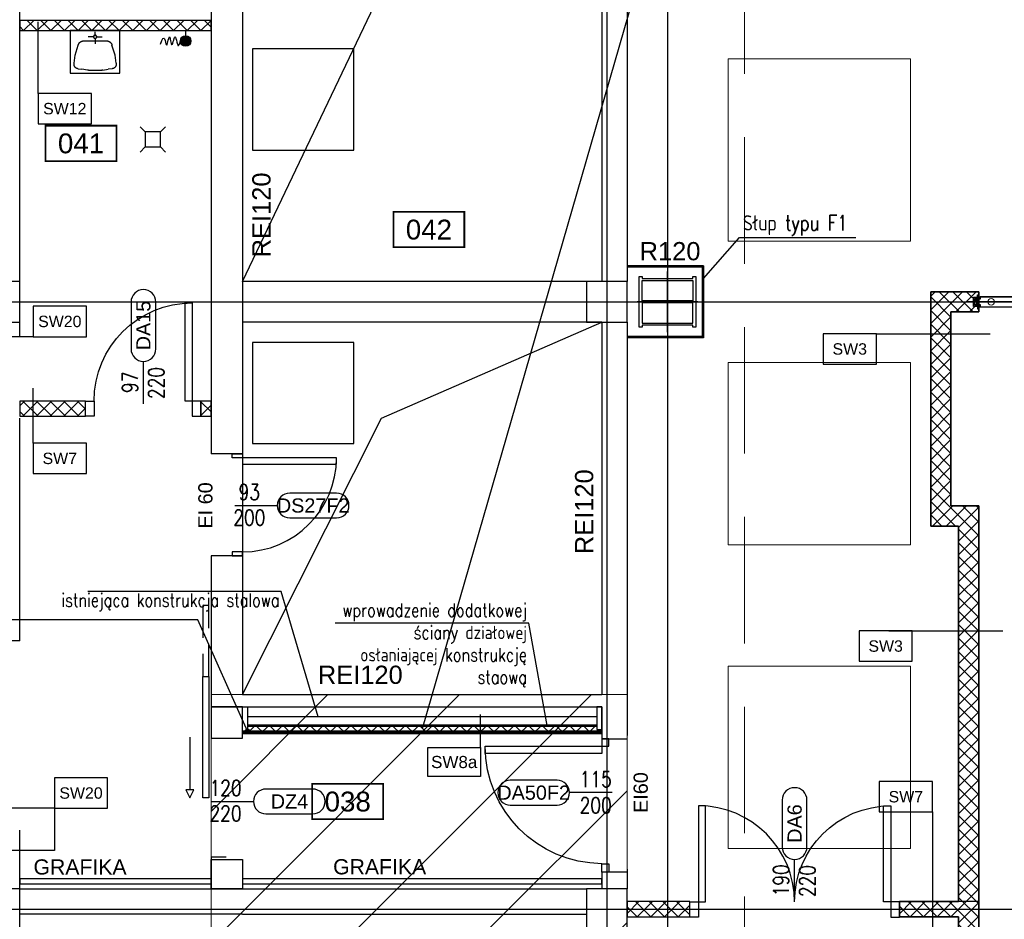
# Model space of a CAD drawing. Header units: centimetres. Extents: x -228435 to 111511, y -89367 to 428125.
# Tile 37 of 216: x -64940 to -55213, y 58901 to 67787. Entities that reach past the tile are written whole.
import ezdxf
from ezdxf.enums import TextEntityAlignment as Align

# ---------------------------------------------------------------- set-up
doc = ezdxf.new("R2010")
doc.units = ezdxf.units.CM
doc.header["$LTSCALE"] = 50
for name, pattern in [('0_II 10 sal$0$HIDDEN', [9.525, 6.35, -3.175]), ('Balustrady$0$DASHED', [0.75, 0.5, -0.25]), ('DASHDOT', [25.4, 12.7, -6.35, 0, -6.35]), ('DASHDOT2', [12.7, 6.35, -3.175, 0, -3.175]), ('DIN_STRICHPUNKT', [10.7, 5, -2.5, 0.7, -2.5]), ('HIDDEN', [9.525, 6.35, -3.175]), ('HIDDENX2', [19.05, 12.7, -6.35]), ('Poziom 0_część A$0$XREF1$0$AUSGEZOGEN', [1, 1, 0])]:
    doc.linetypes.add(name, pattern=pattern)
doc.layers.get('0').update_dxf_attribs({"color": 8})
for name, color, linetype in [('0_II 10 sal$0$ARCH_ŚCIANY_PRZESUWNE', 8, 'Continuous'), ('ACHSEN', 8, 'DIN_STRICHPUNKT'), ('ARCH_GK', 8, 'Continuous'), ('ARCH_INFO_AREA_ETYKIETY_200', 8, 'Continuous'), ('ARCH_INFO_ETYK_DRZWI', 8, 'Continuous'), ('ARCH_INFO_ODPORNOŚĆ OGNIOWA', 8, 'Continuous'), ('ARCH_INFO_OPISY', 8, 'Continuous'), ('ARCH_INFO_OPISY_PRZEGRODY', 8, 'Continuous'), ('ARCH_INFO_OSIE_IST', 8, 'DASHDOT2'), ('ARCH_MUROWANE_IST', 8, 'Continuous'), ('ARCH_OTWORY_WENTYLACJA_IST', 8, 'Continuous'), ('ARCH_PROFILE', 8, 'Continuous'), ('ARCH_STAL_IST', 8, 'Continuous'), ('ARCH_SZYNY', 8, 'Continuous'), ('ARCH_WIDOK_IST', 8, 'Continuous'), ('ARCH_WYPOSAŻENIE_INNE', 8, 'Continuous'), ('ARCH_WYPOSAŻENIE_SANITARNE', 8, 'Continuous'), ('ARCH_ŚCIANY_PRZESUWNE', 8, 'Continuous'), ('ARCH_ŚLUSARKA_DRZWI', 8, 'Continuous'), ('ARCH_ŻELBET_IST', 8, 'Continuous'), ('HUFCOR', 8, 'Continuous'), ('Kondygnacja +0$0$ARCH_GK', 8, 'Continuous'), ('Kondygnacja +0$0$ARCH_ŚCIANY_PRZESUWNE', 8, 'Continuous'), ('Kondygnacja +0$0$ARCH_ŚLUSARKA_DRZWI', 8, 'Continuous'), ('Kondygnacja -1$0$ARCH_INFO_OPISY_PRZEGRODY', 8, 'Continuous'), ('KÖRPERKANTE', 8, 'Continuous'), ('Osie rzutów$0$ARCH_INFO_OSIE_OPISY_IST', 8, 'Continuous'), ('PANELE', 8, 'Continuous'), ('tabela', 8, 'Continuous'), ('VOLL', 8, 'Continuous')]:
    doc.layers.add(name, color=color, linetype=linetype)
for name, color, linetype, lineweight in [('ARCH_SUFITY_PODWIESZANE', 8, 'HIDDENX2', 9), ('ARCH_WIDOK', 8, 'Continuous', 13), ('Wymiary', 8, 'Continuous', 15)]:
    doc.layers.add(name, color=color, linetype=linetype, lineweight=lineweight)
doc.layers.get('HUFCOR').off()
doc.styles.add('Arial', font='ARIAL.TTF')
doc.styles.add('Dach$0$ROMANS-50-CM', font='romans.shx', dxfattribs={"width": 0.8, "height": 10})
doc.styles.add('Kondygnacja -1$0$Arial', font='ARIAL.TTF')
doc.styles.add('Romans', font='Romans.shx')
doc.styles.add('ROMANS-50-CM', font='romans.shx', dxfattribs={"width": 0.8, "height": 10})
doc.linetypes.add('SZYNA_LINE', pattern='A,12.7,-7.75,["SZYNA",Standard,S=2.54,R=0,X=-5.95,Y=-1.27],-7.75', length=28.2)
doc.dimstyles.new('ISO-25', dxfattribs={"dimtxt": 2.5, "dimasz": 2.5, "dimexe": 1.25, "dimexo": 0.625, "dimtad": 1, "dimtxsty": 'Standard', "dimcen": 2.5, "dimadec": 0, "dimazin": 0, "dimtfac": 1, "dimtmove": 0, "dimatfit": 3, "dimfxl": 0, "dimarcsym": 0})
pattern_1 = [(45, (-121140, -45000), (-67.35192, 67.35192), []), (135, (-121140, -45000), (-67.35192, -67.35192), [])]

# ---------------------------------------------------------------- blocks, each defined once
blk = doc.blocks.new('SU Lampy kwadratowe +0')
at = {"layer": 'ARCH_SUFITY_PODWIESZANE', "ltscale": 2.5}
for points in [[(6320, 11240), (6500, 11240), (6500, 11060), (6320, 11060)], [(6320, 10940), (6500, 10940), (6500, 10760), (6320, 10760)], [(6320, 10640), (6500, 10640), (6500, 10460), (6320, 10460)]]:
    blk.add_lwpolyline(points, close=True, dxfattribs=at)
blk = doc.blocks.new('T-drzwi_lewe-200')
at = {"layer": 'ARCH_INFO_ETYK_DRZWI'}
blk.add_line((0, 0), (-60, 0), dxfattribs=at)
blk.add_lwpolyline([(-77.5, 17.5), (-143.7, 17.5, 1), (-143.7, -17.5), (-77.5, -17.5, 1)], format="xyb", close=True, dxfattribs=at)
at = {"layer": 'ARCH_INFO_ETYK_DRZWI', "style": 'Arial'}
blk.add_attdef('ADS_DRZWI:ODPORNOŚĆ_OGNIOWA', text='', height=20, rotation=90, dxfattribs=at).set_placement((56.4, 0.1), align=Align.BOTTOM_CENTER)
at = {"layer": 'ARCH_INFO_ETYK_DRZWI', "style": 'Romans', "width": 0.8}
for tag, p in [('ADS_DRZWI:SZEROKOŚĆ', (-23, 7.9)), ('ADS_DRZWI:WYSOKOŚĆ', (-23, -29))]:
    blk.add_attdef(tag, text='', height=22, dxfattribs=at).set_placement(p, align=Align.CENTER)
at = {"layer": 'ARCH_INFO_ETYK_DRZWI', "style": 'Arial'}
blk.add_attdef('ADS_DRZWI:SYMBOL', text='', height=20, dxfattribs=at).set_placement((-110.6, 0), align=Align.MIDDLE)
blk = doc.blocks.new('T-drzwi_góra-200')
at = {"layer": 'ARCH_INFO_ETYK_DRZWI'}
blk.add_line((0, 0), (0, 60), dxfattribs=at)
blk.add_lwpolyline([(-17.5, 143.7), (-17.5, 77.5, 1), (17.5, 77.5), (17.5, 143.7, 1)], format="xyb", close=True, dxfattribs=at)
at = {"layer": 'ARCH_INFO_ETYK_DRZWI', "style": 'Arial'}
blk.add_attdef('ADS_DRZWI:SYMBOL', text='', height=20, rotation=90, dxfattribs=at).set_placement((0, 110.6), align=Align.MIDDLE)
at = {"layer": 'ARCH_INFO_ETYK_DRZWI', "style": 'Romans', "width": 0.8}
for tag, p in [('ADS_DRZWI:SZEROKOŚĆ', (-8, 30.5)), ('ADS_DRZWI:WYSOKOŚĆ', (29, 29.5))]:
    blk.add_attdef(tag, text='', height=22, rotation=90, dxfattribs=at).set_placement(p, align=Align.CENTER)
at = {"layer": 'ARCH_INFO_ETYK_DRZWI', "color": 1, "style": 'Arial'}
blk.add_attdef('ADS_DRZWI:ODPORNOŚĆ_OGNIOWA', text='', height=22, dxfattribs=at).set_placement((-0.1, -45.8), align=Align.BOTTOM_CENTER)
blk = doc.blocks.new('T-drzwi_prawe-200')
at = {"layer": 'ARCH_INFO_ETYK_DRZWI'}
blk.add_line((0, 0), (60, 0), dxfattribs=at)
blk.add_lwpolyline([(143.7, 17.5), (77.5, 17.5, 1), (77.5, -17.5), (143.7, -17.5, 1)], format="xyb", close=True, dxfattribs=at)
at = {"layer": 'ARCH_INFO_ETYK_DRZWI', "color": 1, "style": 'Arial'}
blk.add_attdef('ADS_DRZWI:ODPORNOŚĆ_OGNIOWA', text='', height=20, rotation=90, dxfattribs=at).set_placement((-25.5, 0.1), align=Align.BOTTOM_CENTER)
at = {"layer": 'ARCH_INFO_ETYK_DRZWI', "style": 'Romans', "width": 0.8}
for tag, p in [('ADS_DRZWI:SZEROKOŚĆ', (20.5, 8)), ('ADS_DRZWI:WYSOKOŚĆ', (20.5, -28))]:
    blk.add_attdef(tag, text='', height=22, dxfattribs=at).set_placement(p, align=Align.CENTER)
at = {"layer": 'ARCH_INFO_ETYK_DRZWI', "style": 'Arial'}
blk.add_attdef('ADS_DRZWI:SYMBOL', text='', height=20, dxfattribs=at).set_placement((110.7, 0), align=Align.MIDDLE)
blk = doc.blocks.new('Poziom 0_część A$0$umywalka ist')
at = {"linetype": 'Poziom 0_część A$0$XREF1$0$AUSGEZOGEN'}
for p, q in [((0, 30.46), (0, 33.96)), ((9.36, 26.52), (-9.36, 26.52)), ((-1.34, 29.9), (-5.75, 29.9)), ((0, 28.56), (0, 24.15)), ((1.34, 29.9), (5.75, 29.9)), ((-16.38, 14.73), (-13.86, 23.08)), ((16.38, 14.73), (13.86, 23.08)), ((-17.24, 8.27), (-16.38, 14.73)), ((17.24, 8.27), (16.38, 14.73)), ((-14.06, 3.58), (-10.82, 3.21)), ((-6.33, 2.37), (-10.82, 3.21)), ((6.33, 2.37), (10.82, 3.21)), ((14.06, 3.58), (10.82, 3.21))]:
    blk.add_line(p, q, dxfattribs=at)
blk.add_lwpolyline([(20.42, 35), (20.42, 0), (-20.42, 0), (-20.42, 35)], close=True)
blk.add_circle((0, 29.9), 1.34, dxfattribs=at)
for centre, radius, start, end in [((-9.36, 21.86), 4.67, 90, 164.79755), ((9.36, 21.86), 4.67, 15.20236, 89.99992), ((-13.63, 7.29), 3.73, 164.79761, 263.50739), ((13.63, 7.29), 3.73, 276.49252, 15.2023), ((0, 58.01), 56, 263.50736, 276.49237)]:
    blk.add_arc(centre, radius, start, end, dxfattribs=at)
blk = doc.blocks.new('Poziom 0_część B$0$złączka')
at = {"ltscale": 100}
h = blk.add_hatch(color=256, dxfattribs=at)
edge = h.paths.add_edge_path()
edge.add_arc((10.13, 0), 5.2, 0, 360)
for p, q in [((0, 6.5), (0, -6.5)), ((4.93, 0), (0, 0)), ((6.36, -10.07), (7.57, -9.64)), ((7.57, -9.64), (9.41, -9.21)), ((9.41, -9.21), (11.45, -8.74)), ((13.32, -6.15), (10.13, -5.2)), ((11.45, -8.74), (13.27, -8.23)), ((13.27, -8.23), (14.47, -7.64)), ((14.63, -6.95), (13.32, -6.15)), ((14.47, -7.64), (14.63, -6.95)), ((6.08, -10.51), (6.36, -10.07)), ((6.6, -10.96), (6.08, -10.51)), ((6.13, -16.13), (6.36, -15.82)), ((6.64, -16.47), (6.13, -16.13)), ((6.36, -15.82), (7.21, -15.51)), ((7.7, -11.42), (6.6, -10.96)), ((7.74, -16.82), (6.64, -16.47)), ((7.21, -15.51), (8.46, -15.21)), ((9.15, -11.88), (7.7, -11.42)), ((9.2, -17.18), (7.74, -16.82)), ((8.46, -15.21), (9.92, -14.91)), ((10.71, -12.33), (9.15, -11.88)), ((10.8, -17.55), (9.2, -17.18)), ((9.92, -14.91), (11.38, -14.6)), ((12.14, -12.77), (10.71, -12.33)), ((12.3, -17.93), (10.8, -17.55)), ((11.38, -14.6), (12.64, -14.28)), ((13.23, -13.18), (12.14, -12.77)), ((13.48, -18.32), (12.3, -17.93)), ((12.64, -14.28), (13.49, -13.94)), ((12.95, -19.51), (13.98, -19.11)), ((13.73, -13.58), (13.23, -13.18)), ((14.12, -18.71), (13.48, -18.32)), ((13.49, -13.94), (13.73, -13.58)), ((13.98, -19.11), (14.12, -18.71)), ((7.3, -21.72), (8.09, -21.01)), ((7.63, -22.57), (7.3, -21.72)), ((9.51, -23.61), (7.63, -22.57)), ((8.09, -21.01), (9.58, -20.43)), ((13.36, -24.87), (9.51, -23.61)), ((9.58, -20.43), (11.34, -19.94)), ((11.34, -19.94), (12.95, -19.51))]:
    blk.add_line(p, q, dxfattribs=at)
blk.add_circle((10.13, 0), 5.2, dxfattribs=at)
blk = doc.blocks.new('Poziom 0_część B$0$WPUST PODŁOGOWY')
for points in [[(-12.5, 12.5), (-7.5, 7.5)], [(12.5, 12.5), (7.5, 7.5)], [(-7.5, -7.5), (-12.5, -12.5)], [(7.5, -7.5), (12.5, -12.5)]]:
    blk.add_lwpolyline(points)
blk.add_lwpolyline([(-7.5, 7.5), (7.5, 7.5), (7.5, -7.5), (-7.5, -7.5)], close=True)
blk = doc.blocks.new('A$C50B549AF')
at = {"layer": 'ARCH_SZYNY', "linetype": 'SZYNA_LINE', "ltscale": 2.5}
blk.add_line((313.73, 6000.4, 630), (1175.99, 6000.4, 630), dxfattribs=at)
blk = doc.blocks.new('*U520')
at = {"layer": 'PANELE'}
for points in [[(0, 0), (0, -21), (-14, -21)], [(0, 0), (1240, 0)], [(1240, 0), (1240, -21), (1226, -21)], [(-14, -76), (0, -76), (0, -97)], [(0, -97), (1240, -97)], [(1226, -76), (1240, -76), (1240, -97)]]:
    blk.add_lwpolyline(points, dxfattribs=at)
for centre in [(23.5, -48.5), (1263.5, -48.5)]:
    blk.add_arc(centre, 46.5, 143.75628, 216.24372, dxfattribs=at)
at = {"layer": 'Wymiary'}
for centre in [(110, -48.5), (1130, -48.5)]:
    blk.add_circle(centre, 32, dxfattribs=at)
blk = doc.blocks.new('etykieta_numer')
at = {"color": 0, "linetype": 'ByBlock', "const_width": 2.44}
blk.add_lwpolyline([(-50, -50), (-50, 0), (50, 0), (50, -50)], close=True, dxfattribs=at)
at = {"color": 0, "linetype": 'ByBlock', "style": 'Arial'}
blk.add_attdef('AECAREA:NUMBER', text='', height=28, dxfattribs=at).set_placement((0, -25), align=Align.MIDDLE)
blk = doc.blocks.new('VERT-NEU')
at = {"layer": 'KÖRPERKANTE'}
for p, q in [((-24.5, 48.4), (-36.3, 48.4)), ((-36.3, 48.4), (-36.3, 46.1)), ((-33.5, 46.1), (-36.3, 46.1)), ((-36.3, 31), (-33.5, 31)), ((-36.3, 28.6), (-36.3, 31)), ((-20.8, 28.6), (-36.3, 28.6)), ((-33.5, 31), (-33.5, 46.1)), ((-30.3, 46), (-30.3, 33)), ((-24.5, 46), (-30.3, 46)), ((-30.3, 33), (-6.4, 33)), ((-23.3, 47.2), (-23.3, 47.2)), ((-13.1, 20.8), (-20.8, 28.6)), ((-14.2, 25.2), (-11.4, 22.4)), ((-8.6, 28.6), (-12.8, 28.6)), ((-11.4, 20.8), (-11.5, 20.8)), ((-8.1, 19.5), (-8.1, 28.1)), ((0, 25.5), (-6.4, 33)), ((-6.1, 19.5), (-6.1, 25.8)), ((-5.3, 26.1), (-3.2, 24)), ((-3.2, 24), (-3.2, 0)), ((-3.2, -24), (-3.2, 0)), ((7, 25.5), (0, 25.5)), ((0, 23.2), (0, 0)), ((0, 23.2), (5.5, 23.2)), ((0, -23.2), (0, 0)), ((5.5, 20.9), (5.5, 23.2)), ((7.8, 20.9), (5.5, 20.9)), ((7.8, 24.8), (7.8, 20.9)), ((-20.8, -28.6), (-36.3, -28.6)), ((-36.3, -28.6), (-36.3, -31)), ((-36.3, -31), (-33.5, -31)), ((-36.3, -46.1), (-36.3, -48.4)), ((-33.5, -46.1), (-36.3, -46.1)), ((-24.5, -48.4), (-36.3, -48.4)), ((-33.5, -31), (-33.5, -46.1)), ((-30.3, -33), (-6.4, -33)), ((-30.3, -46), (-30.3, -33)), ((-24.5, -46), (-30.3, -46)), ((-23.3, -47.2), (-23.3, -47.2)), ((-13.1, -20.8), (-20.8, -28.6)), ((-14.2, -25.2), (-11.4, -22.4)), ((-8.6, -28.6), (-12.8, -28.6)), ((-8.1, -19.5), (-8.1, -28.1)), ((-6.4, -33), (0, -25.5)), ((-6.1, -19.5), (-6.1, -25.8)), ((-5.3, -26.1), (-3.2, -24)), ((0, -23.2), (5.5, -23.2)), ((7, -25.5), (0, -25.5)), ((7.8, -20.9), (5.5, -20.9)), ((5.5, -20.9), (5.5, -23.2)), ((7.8, -24.8), (7.8, -20.9))]:
    blk.add_line(p, q, dxfattribs=at)
at = {"layer": 'KÖRPERKANTE', "linetype": 'ByBlock'}
for p, q in [((2, -23.2), (3.1, -23.2)), ((2, -25.5), (3.1, -25.5))]:
    blk.add_line(p, q, dxfattribs=at)
at = {"layer": 'KÖRPERKANTE'}
for centre, radius, start, end in [((-24.5, 47.2), 1.2, 360, 90), ((-24.5, 47.2), 1.2, 270, 360), ((-12.8, 26.6), 2, 90, 225), ((-12.3, 21.6), 1.12, 225, 315), ((-12.2, 21.6), 1.12, 315, 45), ((-8.6, 28.1), 0.5, 360, 90), ((-7.1, 19.5), 1, 180, 360), ((-5.6, 25.8), 0.5, 45, 180), ((7, 24.8), 0.762, 0, 90), ((-24.5, -47.2), 1.2, 0, 90), ((-24.5, -47.2), 1.2, 270, 0), ((-12.8, -26.6), 2, 135, 270), ((-12.3, -21.6), 1.12, 45, 135), ((-12.2, -21.6), 1.12, 315, 45), ((-8.6, -28.1), 0.5, 270, 0), ((-7.1, -19.5), 1, 0, 180), ((-5.6, -25.8), 0.5, 180, 315), ((7, -24.8), 0.762, 270, 0)]:
    blk.add_arc(centre, radius, start, end, dxfattribs=at)
blk = doc.blocks.new('hufcor detal 1')
at = {"layer": 'VOLL'}
h = blk.add_hatch(color=256, dxfattribs=at)
h.paths.add_polyline_path([(-5.8, -6.1), (-5.8, -3.2, 0.427595), (-6.4, -2.6, 0.427595), (-7, -3.2), (-7, -6.4), (-5.5, -10.4, -0.519458), (-5.6, -10.6), (-6.5, -10.6, 0.414214), (-7, -11.1), (-7, -16.5), (-5.9, -16.5), (-5.9, -11.5), (-4.7, -11.5), (-4.7, -12.6), (-4.1, -12.6), (-4.1, -10.9)])
h.paths.add_polyline_path([(-5.9, -16.5), (-7, -16.5), (-7, -21.9, 0.414214), (-6.5, -22.4), (-5.6, -22.4, -0.519458), (-5.5, -22.6), (-7, -26.6), (-7, -29.8, 0.427595), (-6.4, -30.4, 0.427595), (-5.8, -29.8), (-5.8, -26.9), (-4.1, -22.1), (-4.1, -20.4), (-4.7, -20.4), (-4.7, -21.5), (-5.9, -21.5)])
at = {"layer": 'ACHSEN', "ltscale": 5}
blk.add_line((261.6, -16.5), (-60.4, -16.5), dxfattribs=at)
at = {"layer": 'ARCH_GK', "linetype": 'Continuous', "lineweight": -3}
blk.add_line((0, 0), (-6.2, 0), dxfattribs=at)
for points in [[(-10, 0), (0, 0)], [(-6.2, 17.9), (-3.7, 17.9), (-3.3, 19.6), (-3.1, 17.9)], [(-6.2, 0), (-6.2, 17.9)], [(0, 17.9), (-2.5, 17.9), (-2.8, 16.1), (-3.1, 17.9)], [(0, 0), (0, 17.9)], [(-6.2, -33), (-6.2, -50.9)], [(0, -33), (0, -50.9)], [(-6.2, -50.9), (-3.7, -50.9), (-3.3, -52.6), (-3.1, -50.9)], [(0, -50.9), (-2.5, -50.9), (-2.8, -49.1), (-3.1, -50.9)]]:
    blk.add_lwpolyline(points, dxfattribs=at)
at = {"layer": 'KÖRPERKANTE'}
for p, q in [((-7, -3.2), (-7, -6.4)), ((-5.5, -10.4), (-7, -6.4)), ((-7, -11.1), (-7, -21.9)), ((-7, -26.6), (-5.5, -22.6)), ((-7, -29.8), (-7, -26.6)), ((-6.5, -10.6), (-5.6, -10.6)), ((-6.5, -22.4), (-5.6, -22.4)), ((-6.4, -2.6), (-6.4, -2.6)), ((-6.4, -30.4), (-6.4, -30.4)), ((-5.9, -11.5), (-5.9, -21.5)), ((-4.7, -11.5), (-5.9, -11.5)), ((-5.9, -21.5), (-4.7, -21.5)), ((-5.8, -3.2), (-5.8, -6.1)), ((-5.8, -6.1), (-4.1, -10.9)), ((-4.1, -22.1), (-5.8, -26.9)), ((-5.8, -29.8), (-5.8, -26.9)), ((-4.7, -12.6), (-4.7, -11.5)), ((-4.1, -12.6), (-4.7, -12.6)), ((-4.1, -20.4), (-4.7, -20.4)), ((-4.7, -21.5), (-4.7, -20.4)), ((-4.1, -12.6), (-4.1, -10.9)), ((-4.1, -22.1), (-4.1, -20.4))]:
    blk.add_line(p, q, dxfattribs=at)
for centre, radius, start, end in [((-6.4, -3.2), 0.55, 90, 180), ((-6.5, -11.1), 0.55, 90, 180), ((-6.5, -21.9), 0.55, 180, 270), ((-6.4, -29.8), 0.55, 180, 270), ((-6.4, -3.2), 0.55, 0, 90), ((-6.4, -29.8), 0.55, 270, 0), ((-5.6, -10.5), 0.1, 270, 19.8), ((-5.6, -22.5), 0.1, 340.2, 90)]:
    blk.add_arc(centre, radius, start, end, dxfattribs=at)
at = {"layer": 'VOLL'}
for p, q in [((3.9, 6.5), (3.9, 0.5)), ((3.9, -39.5), (3.9, -33.5))]:
    blk.add_line(p, q, dxfattribs=at)
at = {"layer": 'VOLL', "xscale": -0.5, "yscale": 0.5000000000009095, "zscale": 0.5000000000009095}
blk.add_blockref('VERT-NEU', (-11.2, -16.5), dxfattribs=at)
blk = doc.blocks.new('Osie rzutów')
at = {"layer": 'ARCH_INFO_OSIE_IST', "ltscale": 10}
for p, q in [((6200, 12510), (6200, 4800)), ((6200, 12510), (6200, 4571.18)), ((6260, 12510), (6260, 4623.26)), ((6260, 10970), (6260, 11030)), ((4436.04, 11000), (13655, 11000)), ((6290, 11000), (6230, 11000)), ((4436.04, 10400), (13655, 10400))]:
    blk.add_line(p, q, dxfattribs=at)

msp = doc.modelspace()

# ---------------------------------------------------------------- hatches: boundary and pattern name
at = {"layer": 'ARCH_GK', "linetype": 'Continuous', "lineweight": -3}
h = msp.add_hatch(dxfattribs=at)
h.set_pattern_fill('ANSI37', color=256, scale=30, style=0)
h.set_pattern_definition([(45, (-121140, -45000), (-67.35192, 67.35192), []), (135, (-121140, -45000), (-67.35192, -67.35192), [])])
h.paths.add_polyline_path([(-63050, 67680), (-63050, 67780), (-64940, 67780), (-64940, 67680)], flags=0)
h = msp.add_hatch(dxfattribs=at)
h.set_pattern_fill('ANSI37', color=256, scale=30, style=0)
h.set_pattern_definition(pattern_1)
h.paths.add_polyline_path([(-55665, 54650), (-55465, 54650), (-55465, 62985), (-55740, 62985), (-55740, 64900), (-55465, 64900), (-55465, 65100), (-55940, 65100), (-55940, 62785), (-55665, 62785), (-55665, 59075), (-56250, 59075), (-56250, 58925), (-55665, 58925)])
h.paths.add_polyline_path([(-55465, 53500), (-55665, 53500), (-55665, 52500), (-55465, 52500)])
h.paths.add_polyline_path([(-55665, 42650), (-55465, 42650), (-55465, 51350), (-55665, 51350)])
h.paths.add_polyline_path([(-55665, 40500), (-55465, 40500), (-55465, 41500), (-55665, 41500)])
h.paths.add_polyline_path([(-55665, 30650), (-55465, 30650), (-55465, 39350), (-55665, 39350)])
h.paths.add_polyline_path([(-55665, 28500), (-55465, 28500), (-55465, 29500), (-55665, 29500)])
h.paths.add_polyline_path([(-55465, 27350), (-55665, 27350), (-55665, 19215), (-55940, 19215), (-55940, 16900), (-55465, 16900), (-55465, 17100), (-55740, 17100), (-55740, 19015), (-55465, 19015)])
h = msp.add_hatch(dxfattribs=at)
h.set_pattern_fill('ANSI37', color=256, scale=30, style=0)
h.set_pattern_definition([(45, (-121140, -45030), (-67.35192, 67.35192), []), (135, (-121140, -45030), (-67.35192, -67.35192), [])])
h.paths.add_polyline_path([(-64940, 64020), (-64940, 63870), (-64290, 63870), (-64290, 64020)], flags=0)
h.paths.add_polyline_path([(-63150, 64020), (-63150, 63870), (-63050, 63870), (-63050, 64020)], flags=0)
h = msp.add_hatch(dxfattribs=at)
h.set_pattern_fill('ANSI37', color=256, scale=30, angle=-360, style=0)
h.set_pattern_definition([(45, (-121140, -44990), (-67.35192, 67.35192), []), (135, (-121140, -44990), (-67.35192, -67.35192), [])])
h.paths.add_polyline_path([(-62690, 60810), (-62690, 60755), (-62726.66667, 60755), (-62740, 60735), (-59190, 60735), (-59240, 60810)])
h = msp.add_hatch(dxfattribs=at)
h.set_pattern_fill('ANSI37', color=256, scale=30, style=0)
h.set_pattern_definition(pattern_1)
h.paths.add_polyline_path([(-58320, 59075), (-58540, 59075), (-58540, 59000), (-58320, 59000)])
h.paths.add_polyline_path([(-58320, 59000), (-58540, 59000), (-58540, 58925), (-58320, 58925)])
h.paths.add_polyline_path([(-58540, 59000), (-58940, 59000), (-58940, 58925), (-58540, 58925)])
h.paths.add_polyline_path([(-58540, 59075), (-58940, 59075), (-58940, 59000), (-58540, 59000)])
at = {"layer": 'ARCH_OTWORY_WENTYLACJA_IST'}
h = msp.add_hatch(color=256, dxfattribs=at)
edge = h.paths.add_edge_path()
edge.add_arc((-62690, 60760), 20, 0, 360)
h = msp.add_hatch(color=256, dxfattribs=at)
edge = h.paths.add_edge_path()
edge.add_arc((-62690, 60760), 20, 0, 360)
h = msp.add_hatch(color=256, dxfattribs=at)
edge = h.paths.add_edge_path()
edge.add_arc((-62690, 60760), 20, 0, 360)
h = msp.add_hatch(color=256, dxfattribs=at)
edge = h.paths.add_edge_path()
edge.add_arc((-62690, 60760), 20, 0, 360)
h = msp.add_hatch(color=256, dxfattribs=at)
edge = h.paths.add_edge_path()
edge.add_arc((-62690, 60760), 20, 0, 360)
h = msp.add_hatch(color=256, dxfattribs=at)
edge = h.paths.add_edge_path()
edge.add_arc((-62690, 60760), 20, 0, 360)
h = msp.add_hatch(color=256, dxfattribs=at)
edge = h.paths.add_edge_path()
edge.add_arc((-62690, 60760), 20, 0, 360)
h = msp.add_hatch(color=256, dxfattribs=at)
edge = h.paths.add_edge_path()
edge.add_arc((-62690, 60760), 20, 0, 360)
h = msp.add_hatch(color=256, dxfattribs=at)
edge = h.paths.add_edge_path()
edge.add_arc((-62690, 60760), 20, 0, 360)
at = {"layer": 'ARCH_WIDOK'}
h = msp.add_hatch(dxfattribs=at)
h.set_pattern_fill('ANSI31', color=256, scale=290, style=0)
h.set_pattern_definition([(45, (-121140, -45000), (-651.0686, 651.0686), [])])
h.paths.add_polyline_path([(-58940, 61120), (-63050, 61120), (-63050, 58800), (-58940, 58800)])

# ---------------------------------------------------------------- linework, layer by layer
at = {"linetype": 'Balustrady$0$DASHED', "lineweight": 20, "ltscale": 50, "elevation": -5670}
msp.add_lwpolyline([(-73198.66801, 72251.13704), (-57779.59812, 72251.13704), (-57779.59812, 58184.02173), (-73198.66801, 58184.02173)], close=True, dxfattribs=at)
at = {"layer": '0_II 10 sal$0$ARCH_ŚCIANY_PRZESUWNE', "linetype": '0_II 10 sal$0$HIDDEN', "lineweight": -3, "elevation": 630}
msp.add_lwpolyline([(-54183, 65050), (-55465, 65050), (-55465, 64950), (-54183, 64950)], close=True, dxfattribs=at)
at = {"layer": 'ARCH_GK', "linetype": 'Continuous', "lineweight": -3}
for p, q in [((-63050, 67780, 630), (-64940, 67780, 630)), ((-64940, 67780, 630), (-64940, 67680, 630)), ((-63050, 67680, 630), (-63050, 67780, 630)), ((-64940, 67680, 630), (-63050, 67680, 630)), ((-55465, 65100, 630), (-55940, 65100, 630)), ((-55940, 65100, 630), (-55940, 62785, 630)), ((-55465, 64900, 630), (-55465, 65100, 630)), ((-55740, 64900, 630), (-55465, 64900, 630)), ((-55740, 62985, 630), (-55740, 64900, 630)), ((-64940, 64020, 630), (-64940, 63870, 630)), ((-64290, 64020, 630), (-64940, 64020, 630)), ((-64290, 63870, 630), (-64290, 64020, 630)), ((-63150, 64020, 630), (-63150, 63870, 630)), ((-63050, 64020, 630), (-63150, 64020, 630)), ((-63050, 63870, 630), (-63050, 64020, 630)), ((-64940, 63870, 630), (-64290, 63870, 630)), ((-63150, 63870, 630), (-63050, 63870, 630)), ((-55465, 62985, 630), (-55740, 62985, 630)), ((-55465, 59000, 630), (-55465, 62985, 630)), ((-55940, 62785, 630), (-55665, 62785, 630)), ((-55665, 62785, 630), (-55665, 59075, 630)), ((-62900, 61000, 630), (-63050, 61000, 630)), ((-62900, 59515, 630), (-63050, 59515, 630)), ((-63050, 59515, 630), (-63050, 59200, 630)), ((-63050, 59200, 630), (-62900, 59200, 630)), ((-58320, 59075, 630), (-58940, 59075, 630)), ((-58940, 59075, 630), (-58940, 58925, 630)), ((-58320, 58925, 630), (-58320, 59075, 630)), ((-55640, 59075, 630), (-56250, 59075, 630)), ((-56250, 59075, 630), (-56250, 58925, 630)), ((-58940, 58925, 630), (-58320, 58925, 630)), ((-56250, 58925, 630), (-55665, 58925, 630))]:
    msp.add_line(p, q, dxfattribs=at)
at = {"layer": 'ARCH_GK', "elevation": 630}
for points in [[(-58185, 65355), (-58940, 65355)], [(-58197.5, 65342.5), (-58940, 65342.5)], [(-58197.5, 65355), (-58197.5, 64657.5)], [(-58185, 65355), (-58185, 64645)], [(-58185, 64657.5), (-58940, 64657.5)], [(-58185, 64645), (-58940, 64645)]]:
    msp.add_lwpolyline(points, dxfattribs=at)
at = {"layer": 'ARCH_GK', "linetype": 'Continuous', "lineweight": -3, "elevation": 630}
for points in [[(-55665, 54650), (-55665, 58925), (-56250, 58925), (-56250, 59075), (-55665, 59075), (-55665, 62785), (-55940, 62785), (-55940, 65100)], [(-55940, 65100), (-55465, 65100), (-55465, 64900), (-55740, 64900), (-55740, 62985), (-55465, 62985), (-55465, 54650)], [(-55465, 64967.0007), (-55465, 64900)], [(-62690, 60810), (-59240, 60810)], [(-62740, 60747.5), (-59190, 60747.5), (-59190, 60760), (-62740, 60760), (-62740, 60747.5)], [(-59190, 60735), (-62740, 60735), (-62740, 60755)], [(-62740, 60735), (-59190, 60735), (-59190, 60747.5), (-62740, 60747.5), (-62740, 60735)]]:
    msp.add_lwpolyline(points, dxfattribs=at)
at = {"layer": 'ARCH_INFO_OPISY_PRZEGRODY', "elevation": 630}
for points in [[(-64757.13878, 67058.27324), (-64757.13878, 67767.98248)], [(-64806.20873, 64656.02907), (-65555.40053, 64656.02907)], [(-56476.23624, 64684.05178), (-55351.42513, 64684.05178)], [(-64806.20873, 63603.02856), (-64806.20873, 64146.65411)], [(-56352.50133, 61749.13733), (-55227.69022, 61749.13733)], [(-64596.65221, 59997.32015), (-64596.65221, 59581.30417), (-65489.2775, 59581.30417)], [(-64596.65221, 59997.32015), (-65120.61839, 59997.32015), (-65120.61839, 59706.17425)], [(-55923.36486, 59960.77645), (-55923.36486, 58733.33923)]]:
    msp.add_lwpolyline(points, dxfattribs=at)
for points in [[(-64757.13878, 66758.27324), (-64232.13878, 66758.27324), (-64232.13878, 67058.27324), (-64757.13878, 67058.27324), (-64757.13878, 66758.27324)], [(-64806.20873, 64656.02907), (-64281.20873, 64656.02907), (-64281.20873, 64956.02907), (-64806.20873, 64956.02907), (-64806.20873, 64656.02907)], [(-57002.21439, 64384.05178), (-56477.21439, 64384.05178), (-56477.21439, 64684.05178), (-57002.21439, 64684.05178), (-57002.21439, 64384.05178)], [(-64806.20873, 63303.02856), (-64281.20873, 63303.02856), (-64281.20873, 63603.02856), (-64806.20873, 63603.02856), (-64806.20873, 63303.02856)], [(-56647.75741, 61449.13733), (-56122.75741, 61449.13733), (-56122.75741, 61749.13733), (-56647.75741, 61749.13733), (-56647.75741, 61449.13733)], [(-64596.65221, 59997.32015), (-64071.65221, 59997.32015), (-64071.65221, 60297.32015), (-64596.65221, 60297.32015), (-64596.65221, 59997.32015)], [(-56448.36486, 59960.77645), (-55923.36486, 59960.77645), (-55923.36486, 60260.77645), (-56448.36486, 60260.77645), (-56448.36486, 59960.77645)]]:
    msp.add_lwpolyline(points, close=True, dxfattribs=at)
at = {"layer": 'ARCH_MUROWANE_IST', "ltscale": 4}
for p, q in [((-59190, 69350, 630), (-59190, 65200, 630)), ((-58940, 69350, 630), (-58940, 65200, 630)), ((-62740, 69030, 630), (-62740, 63500, 630)), ((-64940, 65200, 630), (-64940, 67880, 630)), ((-63050, 67880, 630), (-63050, 63500, 630)), ((-64940, 64650, 630), (-64940, 64800, 630)), ((-59190, 64800, 630), (-59190, 61120, 630)), ((-58940, 64800, 630), (-58940, 60715, 630)), ((-64940, 61650, 630), (-64940, 63850, 630)), ((-62740, 63500, 630), (-63050, 63500, 630)), ((-63050, 62490, 630), (-63050, 61000, 630)), ((-62740, 62490, 630), (-63050, 62490, 630)), ((-62740, 62490, 630), (-62740, 61120, 630)), ((-64940, 61650, 630), (-65460, 61650, 630)), ((-62740, 61120, 630), (-59190, 61120, 630)), ((-63050, 61000, 630), (-59190, 61000, 630)), ((-59190, 61000, 630), (-59190, 60685, 630)), ((-64940, 59200, 630), (-64940, 59780, 630)), ((-59190, 59370, 630), (-59190, 59200, 630)), ((-58939.93833, 59365, 630), (-59189.93833, 59365, 630)), ((-58940, 59395, 630), (-58940, 59200, 630)), ((-64940, 59200, 630), (-59340, 59200, 630)), ((-62740, 58950, 630), (-64940, 58950, 630)), ((-62740, 58950, 630), (-59340, 58950, 630))]:
    msp.add_line(p, q, dxfattribs=at)
at = {"layer": 'ARCH_MUROWANE_IST', "ltscale": 4, "elevation": 630}
for points in [[(-63050, 60690), (-62740, 60690), (-62740, 61000), (-63050, 61000)], [(-63050, 59490), (-62740, 59490), (-62740, 59200), (-63050, 59200)]]:
    msp.add_lwpolyline(points, close=True, dxfattribs=at)
msp.add_lwpolyline([(-59190, 60685), (-58940, 60685)], dxfattribs=at)
at = {"layer": 'ARCH_OTWORY_WENTYLACJA_IST'}
for points, elevation in [([(-61990.75421, 60900), (-62355.47384, 62140.18259), (-64268.31532, 62140.18259)], -5670), ([(-62690, 60760), (-63179.68327, 61859.73676), (-65247.52239, 61859.73676)], 630), ([(-59729.40537, 60815), (-59910.86899, 61824.43161), (-61823.71047, 61824.43161)], 630)]:
    msp.add_lwpolyline(points, dxfattribs=dict(at, elevation=elevation))
msp.add_circle((-62690, 60760, 630), 20, dxfattribs=at)
at = {"layer": 'ARCH_PROFILE', "elevation": 630}
for points in [[(-62740, 61000), (-62690, 61000), (-62690, 60760), (-62740, 60760), (-62740, 61000)], [(-59190, 61000), (-59240, 61000), (-59240, 60775), (-59190, 60775), (-59190, 61000)], [(-59240, 60900), (-62690, 60900)], [(-59239.88406, 60820.00017), (-62689.88406, 60820.00017)]]:
    msp.add_lwpolyline(points, dxfattribs=at)
at = {"layer": 'ARCH_STAL_IST', "elevation": 630}
for points in [[(-58820, 64750), (-58820, 65250), (-58790, 65250), (-58790, 65230), (-58290, 65230), (-58290, 65250), (-58260, 65250), (-58260, 64750), (-58290, 64750), (-58290, 64770), (-58790, 64770), (-58790, 64750)], [(-58290, 65010), (-58790, 65010), (-58790, 65210), (-58290, 65210)], [(-58790, 64790), (-58290, 64790), (-58290, 64990), (-58790, 64990)]]:
    msp.add_lwpolyline(points, close=True, dxfattribs=at)
at = {"layer": 'ARCH_WIDOK', "elevation": 630}
msp.add_lwpolyline([(-58940, 61120), (-63050, 61120), (-63050, 58800), (-58940, 58800)], close=True, dxfattribs=at)
at = {"layer": 'ARCH_WIDOK_IST'}
for p, q in [((-59340, 65200, 630), (-62740, 65200, 630)), ((-59340, 64800, 630), (-62740, 64800, 630))]:
    msp.add_line(p, q, dxfattribs=at)
at = {"layer": 'ARCH_WIDOK_IST', "elevation": 630}
for points in [[(-59190, 69030), (-62740, 69030), (-62740, 65200), (-61367.1892, 68080.64235)], [(-62640, 66500), (-61640, 66500), (-61640, 67500), (-62640, 67500)], [(-59190, 64800), (-62740, 64800), (-62740, 61120), (-61367.1892, 63850.64235)], [(-62640, 63600), (-61640, 63600), (-61640, 64600), (-62640, 64600)]]:
    msp.add_lwpolyline(points, close=True, dxfattribs=at)
at = {"layer": 'ARCH_WYPOSAŻENIE_INNE', "elevation": 630}
for points in [[(-63050, 59250), (-63050, 59300), (-64940, 59300), (-64940, 59250)], [(-59190, 59250), (-59190, 59300), (-62740, 59300), (-62740, 59250)]]:
    msp.add_lwpolyline(points, close=True, dxfattribs=at)
at = {"layer": 'ARCH_ŚCIANY_PRZESUWNE', "elevation": 6930}
msp.add_lwpolyline([(-55466.44319, 64966.96401), (-55506.44319, 64966.96401), (-55506.44319, 65032.96261), (-55466.44319, 65032.96261)], dxfattribs=at)
at = {"layer": 'ARCH_ŚLUSARKA_DRZWI', "linetype": 'Continuous', "lineweight": -3}
msp.add_line((-63260, 60700, 630), (-63260, 60180, 630), dxfattribs=at)
for points, elevation in [([(-63235, 64020), (-63305, 64020), (-63305, 64990), (-63235, 64990)], 630), ([(-64205, 63870), (-64290, 63870), (-64290, 64020), (-64205, 64020)], 630), ([(-63235, 63870), (-63150, 63870), (-63150, 64020), (-63235, 64020)], 630), ([(-62841, 63460), (-62841, 63500), (-62740, 63500), (-62740, 63460)], 630), ([(-62740, 63460), (-62740, 63397), (-61810, 63397), (-61810, 63460)], 630), ([(-62841, 62530), (-62841, 62490), (-62740, 62490), (-62740, 62530)], 630), ([(-63130, 61300), (-63070, 61300), (-63070, 60100), (-63130, 60100)], 630), ([(-59190, 60610), (-59190, 60540), (-60340, 60540), (-60340, 60610)], 630), ([(-59120, 60610), (-59120, 60685), (-59190, 60685), (-59190, 60610)], 630), ([(-58235, 59072.37837), (-58165, 59072.37837), (-58165, 60022.37837), (-58235, 60022.37837)], 6930), ([(-56335, 59072.37837), (-56405, 59072.37837), (-56405, 60022.37837), (-56335, 60022.37837)], 6930), ([(-59120, 59450), (-59120, 59365), (-59190, 59365), (-59190, 59450)], 630), ([(-58235, 58922.37837), (-58320, 58922.37837), (-58320, 59072.37837), (-58235, 59072.37837)], 6930), ([(-56335, 58922.37837), (-56250, 58922.37837), (-56250, 59072.37837), (-56335, 59072.37837)], 6930)]:
    msp.add_lwpolyline(points, close=True, dxfattribs=dict(at, elevation=elevation))
at = {"layer": 'ARCH_ŚLUSARKA_DRZWI', "linetype": 'HIDDEN', "elevation": 630}
msp.add_lwpolyline([(-63130, 61300), (-63070, 61300), (-63070, 62000), (-63130, 62000)], close=True, dxfattribs=at)
at = {"layer": 'ARCH_ŚLUSARKA_DRZWI', "linetype": 'Continuous', "lineweight": -3, "extrusion": (0, 0, -1)}
for centre, radius, start, end in [((63235, 64020, -630), 970, 0, 90), ((59181.42827, 60608.54094, -630), 1158.57264, 270.423908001, 0.072156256), ((56335, 59072.37837, -6930), 950, 0, 90)]:
    msp.add_arc(centre, radius, start, end, dxfattribs=at)
at = {"layer": 'ARCH_ŚLUSARKA_DRZWI', "linetype": 'Continuous', "lineweight": -3}
for centre, radius, start, end in [((-62740, 63460, 630), 930, 270, 0), ((-58235, 59072.37837, 6930), 950, 0, 90)]:
    msp.add_arc(centre, radius, start, end, dxfattribs=at)
msp.add_3dface([(-63220, 60180, 630), (-63300, 60180, 630), (-63260, 60100, 630)], dxfattribs=at)
at = {"layer": 'ARCH_ŻELBET_IST', "ltscale": 4, "elevation": 630}
for points in [[(-65340, 64800), (-64940, 64800), (-64940, 65200), (-65340, 65200)], [(-59340, 64800), (-58940, 64800), (-58940, 65200), (-59340, 65200)], [(-65340, 58800), (-64940, 58800), (-64940, 59200), (-65340, 59200)], [(-59340, 58800), (-58940, 58800), (-58940, 59200), (-59340, 59200)]]:
    msp.add_lwpolyline(points, close=True, dxfattribs=at)
at = {"layer": 'Kondygnacja +0$0$ARCH_GK', "linetype": 'Continuous', "lineweight": -3}
for p, q in [((-55465, 59075, 630), (-56250, 59075, 630)), ((-56250, 59075, 630), (-56250, 58925, 630)), ((-55465, 54600, 630), (-55465, 59075, 630)), ((-56250, 58925, 630), (-55665, 58925, 630)), ((-55665, 58925, 630), (-55665, 54600, 630))]:
    msp.add_line(p, q, dxfattribs=at)
at = {"layer": 'Kondygnacja +0$0$ARCH_ŚCIANY_PRZESUWNE', "elevation": 6930}
for points in [[(-55466.44319, 64954.46401), (-55518.94319, 64954.46401), (-55518.94319, 65045.46261), (-55466.44319, 65045.46261)], [(-55466.44319, 64966.96401), (-55506.44319, 64966.96401), (-55506.44319, 65032.96261), (-55466.44319, 65032.96261)], [(-55466.44319, 64966.96401), (-55506.44319, 64966.96401), (-55506.44319, 65032.96261), (-55466.44319, 65032.96261)]]:
    msp.add_lwpolyline(points, dxfattribs=at)
at = {"layer": 'Kondygnacja +0$0$ARCH_ŚLUSARKA_DRZWI', "linetype": 'Continuous', "lineweight": -3, "elevation": 6930}
for points in [[(-56335, 59072.37837), (-56405, 59072.37837), (-56405, 60022.37837), (-56335, 60022.37837)], [(-56335, 58922.37837), (-56250, 58922.37837), (-56250, 59072.37837), (-56335, 59072.37837)]]:
    msp.add_lwpolyline(points, close=True, dxfattribs=at)
at = {"layer": 'Kondygnacja -1$0$ARCH_INFO_OPISY_PRZEGRODY', "elevation": 630}
msp.add_lwpolyline([(-60387.47234, 60597.72095), (-60387.47234, 60923.02725)], dxfattribs=at)
msp.add_lwpolyline([(-60907.47234, 60597.72095), (-60387.47234, 60597.72095), (-60387.47234, 60309.72095), (-60907.47234, 60309.72095), (-60907.47234, 60597.72095)], close=True, dxfattribs=at)

# ---------------------------------------------------------------- block references
msp.add_blockref('*U520', (-55452.04358, 65048.47643, 630))
at = {"layer": 'ARCH_INFO_AREA_ETYKIETY_200', "linetype": 'Continuous', "lineweight": -3, "xscale": 7, "yscale": 7, "zscale": 10}
for p, values in [((-64333.98676, 66740.67744, 630), {'AECAREA:NUMBER': '041'}), ((-60897.14807, 65889.05103, 630), {'AECAREA:NUMBER': '042'}), ((-61699.63848, 60238.88103, 630), {'AECAREA:NUMBER': '038'})]:
    msp.add_blockref('etykieta_numer', p, dxfattribs=at).add_auto_attribs(values)
at = {"layer": 'ARCH_INFO_ETYK_DRZWI', "linetype": 'Continuous', "lineweight": -3}
ref = msp.add_blockref('T-drzwi_góra-200', (-63717.26624, 63992.29185, 630), dxfattribs=dict(at, xscale=7, yscale=7, zscale=7))
ref.add_attrib('ADS_DRZWI:SYMBOL', 'DA15', dxfattribs={"height": 140, "rotation": 90, "style": 'Arial'}).set_placement((-63717.26624, 64766.41074, 630), align=Align.MIDDLE)
ref.add_attrib('ADS_DRZWI:SZEROKOŚĆ', '97', dxfattribs={"height": 154, "rotation": 90, "style": 'Romans', "width": 0.8}).set_placement((-63773.26624, 64205.75364, 630), align=Align.CENTER)
ref.add_attrib('ADS_DRZWI:WYSOKOŚĆ', '220', dxfattribs={"height": 154, "rotation": 90, "style": 'Romans', "width": 0.8}).set_placement((-63514.26624, 64198.56498, 630), align=Align.CENTER)
at = {"layer": 'ARCH_INFO_ETYK_DRZWI', "linetype": 'Continuous', "lineweight": -3, "xscale": 7, "yscale": 7, "zscale": 7}
msp.add_blockref('T-drzwi_prawe-200', (-62815.39373, 62988.41791, 630), dxfattribs=at).add_auto_attribs({'ADS_DRZWI:ODPORNOŚĆ_OGNIOWA': 'EI 60', 'ADS_DRZWI:SZEROKOŚĆ': '93', 'ADS_DRZWI:SYMBOL': 'DS27F2', 'ADS_DRZWI:WYSOKOŚĆ': '200'})
at = {"layer": 'ARCH_INFO_ETYK_DRZWI', "linetype": 'Continuous', "lineweight": -3}
ref = msp.add_blockref('T-drzwi_lewe-200', (-59088.29225, 60151.96363, 630), dxfattribs=dict(at, xscale=7, yscale=7, zscale=7))
ref.add_attrib('ADS_DRZWI:SYMBOL', 'DA50F2', dxfattribs={"height": 140, "style": 'Arial'}).set_placement((-59862.41114, 60151.96363, 630), align=Align.MIDDLE)
ref.add_attrib('ADS_DRZWI:SZEROKOŚĆ', '115', dxfattribs={"height": 154, "style": 'Romans', "width": 0.8}).set_placement((-59249.29225, 60207.33565, 630), align=Align.CENTER)
ref.add_attrib('ADS_DRZWI:ODPORNOŚĆ_OGNIOWA', 'EI60', dxfattribs={"color": 1, "height": 140, "rotation": 90, "style": 'Arial'}).set_placement((-58693.21982, 60152.8201, 630), align=Align.BOTTOM_CENTER)
ref.add_attrib('ADS_DRZWI:WYSOKOŚĆ', '200', dxfattribs={"height": 154, "style": 'Romans', "width": 0.8}).set_placement((-59249.29225, 59948.96363, 630), align=Align.CENTER)
ref = msp.add_blockref('T-drzwi_prawe-200', (-63050, 60065, 630), dxfattribs=dict(at, xscale=7, yscale=7, zscale=7))
ref.add_attrib('ADS_DRZWI:SZEROKOŚĆ', '120', dxfattribs={"height": 154, "style": 'Romans', "width": 0.8}).set_placement((-62906.53821, 60121, 630), align=Align.CENTER)
ref.add_attrib('ADS_DRZWI:SYMBOL', 'DZ4', dxfattribs={"height": 140, "style": 'Arial'}).set_placement((-62275.18731, 60065, 630), align=Align.MIDDLE)
ref.add_attrib('ADS_DRZWI:WYSOKOŚĆ', '220', dxfattribs={"height": 154, "style": 'Romans', "width": 0.8}).set_placement((-62906.53821, 59869, 630), align=Align.CENTER)
ref = msp.add_blockref('T-drzwi_góra-200', (-57285, 59072.37837, 6930), dxfattribs=dict(at, xscale=7, yscale=7, zscale=7))
ref.add_attrib('ADS_DRZWI:SYMBOL', 'DA6', dxfattribs={"height": 140, "rotation": 90, "style": 'Arial'}).set_placement((-57285, 59846.49726, 6930), align=Align.MIDDLE)
ref.add_attrib('ADS_DRZWI:SZEROKOŚĆ', '190', dxfattribs={"height": 154, "rotation": 90, "style": 'Romans', "width": 0.8}).set_placement((-57341, 59285.84016, 6930), align=Align.CENTER)
ref.add_attrib('ADS_DRZWI:WYSOKOŚĆ', '220', dxfattribs={"height": 154, "rotation": 90, "style": 'Romans', "width": 0.8}).set_placement((-57082, 59278.6515, 6930), align=Align.CENTER)
at = {"layer": 'ARCH_SUFITY_PODWIESZANE', "ltscale": 2.5, "xscale": 10, "yscale": 10, "zscale": 10}
msp.add_blockref('SU Lampy kwadratowe +0', (-121140, -45000, -5670), dxfattribs=at)
at = {"layer": 'ARCH_WYPOSAŻENIE_SANITARNE'}
for name, p, xscale, yscale, zscale in [('Poziom 0_część A$0$umywalka ist', (-64195, 67260, 630), -12, 12.00000000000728, 12.00000000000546), ('Poziom 0_część B$0$WPUST PODŁOGOWY', (-63625, 66605, 630), -10, 10, 10)]:
    msp.add_blockref(name, p, dxfattribs=dict(at, xscale=xscale, yscale=yscale, zscale=zscale))
at = {"layer": 'ARCH_WYPOSAŻENIE_SANITARNE', "xscale": 10, "yscale": 10, "zscale": 10, "rotation": 270}
msp.add_blockref('Poziom 0_część B$0$złączka', (-63300, 67678.34047, 630), dxfattribs=at)
at = {"layer": 'HUFCOR', "xscale": 10, "yscale": 10, "zscale": 10}
msp.add_blockref('A$C50B549AF', (-58654.9183, 4996.03602, -5670), dxfattribs=at)
at = {"layer": 'Osie rzutów$0$ARCH_INFO_OSIE_OPISY_IST', "xscale": 10, "yscale": 10, "zscale": 10}
msp.add_blockref('Osie rzutów', (-121140, -45000, 630), dxfattribs=at)
at = {"layer": 'tabela', "linetype": 'DASHDOT', "xscale": 2, "yscale": 2.000000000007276, "zscale": 2}
msp.add_blockref('hufcor detal 1', (-55465, 65032.9993, 630), dxfattribs=at)

# ---------------------------------------------------------------- texts
at = {"layer": 'ARCH_INFO_ODPORNOŚĆ OGNIOWA', "char_height": 180, "width": 533.3252474, "attachment_point": 5, "rotation": 90, "style": 'Arial'}
for insert in [(-62700.82487, 65859.09215, 630), (-59512.70143, 62926.66311, 630)]:
    msp.add_mtext('\\PREI120', dxfattribs=dict(at, insert=insert))
at = {"layer": 'ARCH_INFO_ODPORNOŚĆ OGNIOWA', "char_height": 180, "width": 533.3252474, "attachment_point": 5, "style": 'Arial'}
for s, insert in [('\\PR120', (-58515.03162, 65649.56241, 630)), ('\\PREI120', (-61575.38644, 61464.76526, 630))]:
    msp.add_mtext(s, dxfattribs=dict(at, insert=insert))
at = {"layer": 'ARCH_INFO_OPISY', "insert": (-57795.98389, 65855.31483, 630), "char_height": 150, "width": 6265.3267976, "attachment_point": 1, "style": 'ROMANS-50-CM'}
msp.add_mtext('Słup typu F1', dxfattribs=at)
at = {"layer": 'ARCH_INFO_OPISY_PRZEGRODY', "char_height": 112.5, "width": 525, "attachment_point": 5, "style": 'Arial'}
for s, insert in [('SW12', (-64494.63878, 66908.27324, 630)), ('SW20', (-64543.70873, 64806.02907, 630)), ('SW3', (-56739.71439, 64534.05178, 630)), ('SW7', (-64543.70873, 63453.02856, 630)), ('SW3', (-56385.25741, 61599.13733, 630)), ('SW20', (-64334.15221, 60147.32015, 630)), ('SW7', (-56185.86486, 60110.77645, 630))]:
    msp.add_mtext(s, dxfattribs=dict(at, insert=insert))
at = {"layer": 'ARCH_OTWORY_WENTYLACJA_IST', "char_height": 132, "width": 2048.1031067, "style": 'Dach$0$ROMANS-50-CM'}
for s, insert, attachment_point in [('istniejąca konstrukcja stalowa', (-62373.05274, 61944.45686, -5670), 9), ('wprowadzenie dodatkowej ściany działowej osłaniającej konstrukcję staową  ', (-59928.44788, 62020.15734, 630), 3)]:
    msp.add_mtext(s, dxfattribs=dict(at, insert=insert, attachment_point=attachment_point))
at = {"layer": 'ARCH_WYPOSAŻENIE_INNE', "char_height": 150, "attachment_point": 5, "style": 'Romans'}
for insert, width in [((-64343.92142, 59416.74073, 630), 5750), ((-61384.11195, 59418.69732, 630), 3710)]:
    msp.add_mtext('{\\fArial|b0|i0|c238|p34;\\W1;GRAFIKA}', dxfattribs=dict(at, insert=insert, width=width))
at = {"layer": 'Kondygnacja -1$0$ARCH_INFO_OPISY_PRZEGRODY', "insert": (-60647.47234, 60453.72095, 630), "char_height": 120, "width": 520, "attachment_point": 5, "style": 'Kondygnacja -1$0$Arial'}
msp.add_mtext('SW8a', dxfattribs=at)

# ---------------------------------------------------------------- leaders
at = {"layer": 'ARCH_INFO_OPISY'}
for points in [[(-60962.05565, 60784.58476, 630), (-58538.98575, 69182.03309, 630), (-54286.97476, 69182.03309, 630)], [(-58185, 65231.38498, 630), (-57827.67828, 65635.5057, 630), (-56678.41824, 65635.50935, 630)]]:
    msp.add_leader(points, dimstyle='ISO-25', override={"dimscale": 5, "dimasz": 2, "dimtad": 0, "dimldrblk": 'Dot'}, dxfattribs=at)

doc.saveas('drawing.dxf')
